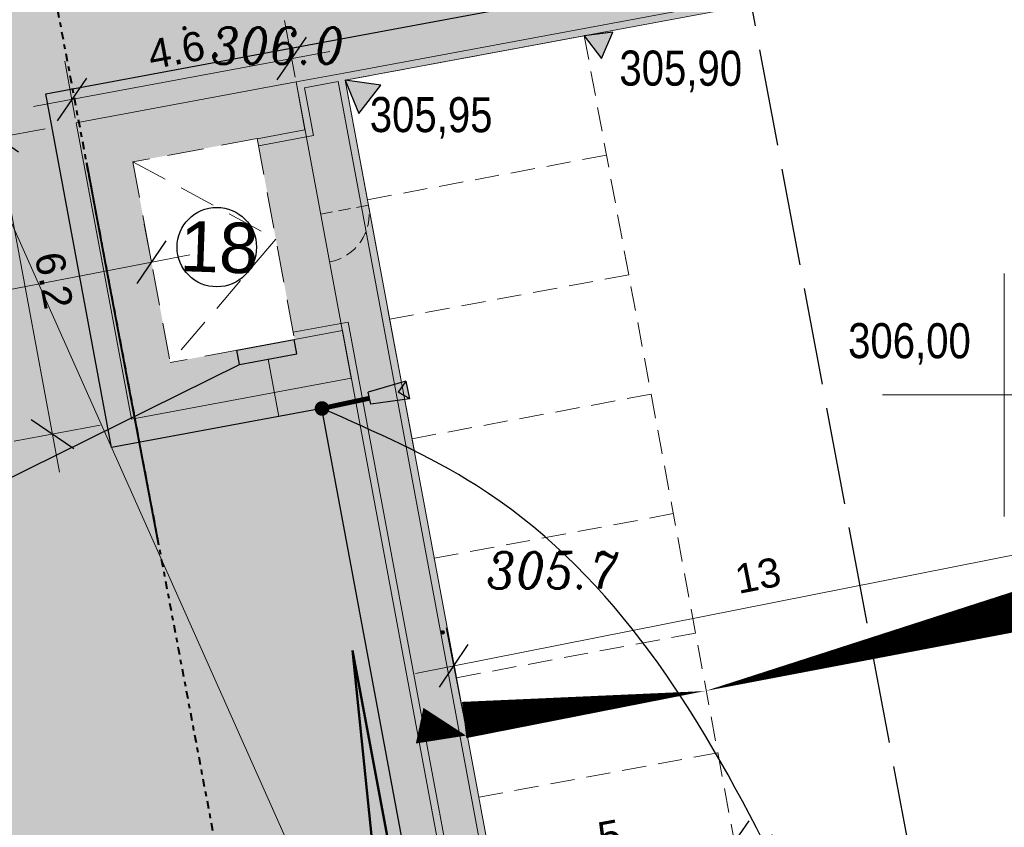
# Model space of a CAD drawing. Header units: metres. Extents: x 779 to 7046, y -512 to 9570.
# Tile 231 of 256: x 2172 to 2192, y 233 to 249. Entities that reach past the tile are written whole.
import ezdxf

# ---------------------------------------------------------------- set-up
doc = ezdxf.new("R2010")
doc.units = ezdxf.units.M
for name, pattern in [('( Dashed )', [0.75, 0.5, -0.25]), ('2.0_0.5', [2.5, 2, -0.5]), ('CIĄGłA', [0]), ('DASHED', [0.75, 0.5, -0.25]), ('DASHEDX2', [38.1, 25.4, -12.7]), ('DGN Style 4', [0.3202, 0.16, -0.08, 0.0002, -0.08])]:
    doc.linetypes.add(name, pattern=pattern)
for name, color, linetype, lineweight in [('219-działka ewidencyjna', 7, 'Continuous', 0), ('_a_obiekty', 250, 'Continuous', 30), ('AGP1_HATCH', 7, 'Continuous', 5), ('AGP1_KRAWEZNIKI', 250, 'Continuous', 20), ('AGP1_KRAWEZNIKI GRUBOŚCI', 7, 'Continuous', 9), ('AGP1_KRAWEZNIKI NOWE', 7, 'Continuous', 30), ('AGP1_OPISY', 7, 'Continuous', 13), ('AGP1_WYMIARY', 7, 'Continuous', 15), ('Instalacje elektryczne', 1, 'Continuous', 20), ('MPZP', 7, 'Continuous', 0), ('RTPW01', 253, 'Continuous', 0), ('Sekcje', 7, 'Continuous', 0), ('zz-drogi', 7, 'Continuous', 40), ('zz-skarpy', 92, 'Continuous', 50)]:
    doc.layers.add(name, color=color, linetype=linetype, lineweight=lineweight)
for name, color, linetype in [('IE_kable ziemne', 240, 'Continuous'), ('IE_kanalizacja słaboprądowa', 6, 'Continuous'), ('WYMIARY', 9, 'Continuous'), ('zz-odwodnienie', 5, 'Continuous')]:
    doc.layers.add(name, color=color, linetype=linetype)
doc.styles.add('ARIAL', font='arial.ttf')
doc.styles.get("Standard").update_dxf_attribs({"font": 'arial.ttf'})
doc.styles.add('Style-ITALIC_1250', font='ITALIC_1250.shx')
doc.linetypes.add('OGRODZENIE1', pattern='A,6.35,-2.54,[133,ltypeshp.shx,S=2.54,R=0,X=-2.54,Y=0],-2.54,25.4', length=36.83)
doc.dimstyles.new('PZT M', dxfattribs={"dimtxt": 0.6, "dimasz": 0.75, "dimexe": 0.8, "dimexo": 0.1, "dimgap": 0.3, "dimtad": 1, "dimdsep": 46, "dimtxsty": 'ARIAL', "dimblk": 'OBLIQUE', "dimcen": 0.9, "dimdle": 0.8, "dimclrd": 7, "dimclre": 256, "dimclrt": 7, "dimadec": 0, "dimazin": 0, "dimtfac": 1, "dimtmove": 2, "dimatfit": 3, "dimldrblk": 'ARCHTICK', "dimfxl": 1, "dimfxlon": 1, "dimtolj": 1, "dimtzin": 0, "dimlwd": 20, "dimlwe": 20, "dimarcsym": 0})

# ---------------------------------------------------------------- blocks, each defined once
blk = doc.blocks.new('RTPW01')
at = {"layer": 'RTPW01', "linetype": 'Continuous', "lineweight": 13, "true_color": 0x939598}
h = blk.add_hatch(color=252, dxfattribs=at)
edge = h.paths.add_edge_path()
edge.add_arc((0, 0), 0.045, 0, 360)
blk = doc.blocks.new('PZT MDCP podkład')
at = {"layer": '219-działka ewidencyjna', "color": 252, "linetype": 'Continuous', "lineweight": 13, "true_color": 0x939598, "flags": 128}
blk.add_lwpolyline([(2102.666, 125.666), (2122.376, 81.446)], dxfattribs=at)
at = {"layer": 'MPZP', "color": 252, "linetype": 'DGN Style 4', "lineweight": 40, "true_color": 0x939598, "flags": 128}
blk.add_lwpolyline([(2134.413, -13.933), (2127.576, 9.996), (2122.802, 37.892), (2105.951, 127.031)], dxfattribs=at)
at = {"layer": 'Sekcje', "color": 252, "linetype": 'Continuous', "lineweight": 13, "true_color": 0x939598}
for p, q in [((2126.136, 117.776), (2126.136, 112.776)), ((2123.636, 115.276), (2128.636, 115.276))]:
    blk.add_line(p, q, dxfattribs=at)
at = {"layer": 'RTPW01', "color": 252, "linetype": 'Continuous', "lineweight": 13, "true_color": 0x939598}
for p in [(2109.281, 122.818), (2114.593, 110.393)]:
    blk.add_blockref('RTPW01', p, dxfattribs=at)
at = {"layer": 'RTPW01', "color": 252, "linetype": 'Continuous', "lineweight": 13, "true_color": 0x939598, "style": 'Style-ITALIC_1250', "width": 0.9}
for s, p in [('306.0', (2109.822, 122.085)), ('305.7', (2115.493, 111.293))]:
    blk.add_text(s, height=0.75, dxfattribs=at).set_placement(p)
blk = doc.blocks.new('STACJA TRAFO')
at = {"layer": 'IE_kable ziemne', "color": 18, "linetype": '( Dashed )', "lineweight": 5, "ltscale": 1.5, "true_color": 0x000000}
for p, q in [((1721.32, 287.781), (1720.175, 285.447)), ((1721.32, 287.781), (1725.091, 285.931)), ((1720.175, 285.447), (1723.206, 286.856)), ((1723.206, 286.856), (1723.946, 283.597)), ((1725.091, 285.931), (1723.946, 283.597)), ((1720.175, 285.447), (1723.946, 283.597))]:
    blk.add_line(p, q, dxfattribs=at)
blk = doc.blocks.new('_Oblique')
at = {"color": 0, "linetype": 'ByBlock', "lineweight": 25}
blk.add_line((-0.5, -0.5), (0.5, 0.5), dxfattribs=at)
blk = doc.blocks.new('*D163')
at = {"layer": 'AGP1_WYMIARY', "color": 7, "linetype": 'CIĄGłA', "lineweight": 20, "transparency": 16777216}
for p, q in [((2187.338, 232.73), (2180.851, 231.512)), ((2186.551, 232.583), (2186.699, 231.796)), ((2181.637, 231.66), (2181.785, 230.874))]:
    blk.add_line(p, q, dxfattribs=at)
at = {"layer": 'Defpoints', "color": 0, "linetype": 'CIĄGłA', "transparency": 16777216}
for p in [(2186.551, 232.583), (2181.637, 231.66), (2181.637, 231.66)]:
    blk.add_point(p, dxfattribs=at)
at = {"layer": 'AGP1_WYMIARY', "color": 7, "linetype": 'CIĄGłA', "lineweight": 20, "transparency": 16777216, "xscale": 0.75, "yscale": 0.75, "zscale": 0.75}
for p, rotation in [((2186.551, 232.583), 10.63597723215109), ((2181.637, 231.66), 190.6359772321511)]:
    blk.add_blockref('_Oblique', p, dxfattribs=dict(at, rotation=rotation))
at = {"layer": 'AGP1_WYMIARY', "color": 7, "linetype": 'CIĄGłA', "lineweight": 20, "transparency": 16777216, "insert": (2183.983, 232.716), "char_height": 0.6, "attachment_point": 5, "rotation": 10.636, "style": 'ARIAL'}
blk.add_mtext('\\A1;5', dxfattribs=at)
blk = doc.blocks.new('_ArchTick')
at = {"layer": 'WYMIARY', "color": 0, "linetype": 'Continuous', "const_width": 0.15}
blk.add_lwpolyline([(-0.5, -0.5), (0.5, 0.5)], dxfattribs=at)
blk = doc.blocks.new('*D166')
at = {"layer": 'AGP1_WYMIARY', "color": 7, "linetype": 'CIĄGłA', "lineweight": 20, "transparency": 16777216}
for p, q in [((2193.723, 237.752), (2193.373, 239.517)), ((2179.991, 236.05), (2194.313, 238.888)), ((2180.97, 235.224), (2180.62, 236.99))]:
    blk.add_line(p, q, dxfattribs=at)
at = {"layer": 'Defpoints', "color": 0, "linetype": 'CIĄGłA', "transparency": 16777216}
for p in [(2193.528, 238.733), (2193.781, 237.458), (2181.028, 234.931)]:
    blk.add_point(p, dxfattribs=at)
at = {"layer": 'AGP1_WYMIARY', "color": 7, "linetype": 'CIĄGłA', "lineweight": 20, "transparency": 16777216, "xscale": 0.75, "yscale": 0.75, "zscale": 0.75}
for p, rotation in [((2193.528, 238.733), 11.21033649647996), ((2180.775, 236.205), 191.21033649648)]:
    blk.add_blockref('_Oblique', p, dxfattribs=dict(at, rotation=rotation))
at = {"layer": 'AGP1_WYMIARY', "color": 7, "linetype": 'CIĄGłA', "lineweight": 20, "transparency": 16777216, "insert": (2187.034, 238.064), "char_height": 0.6, "attachment_point": 5, "rotation": 11.2103, "style": 'ARIAL'}
blk.add_mtext('\\A1;13', dxfattribs=at)
blk = doc.blocks.new('*D185')
at = {"layer": 'AGP1_WYMIARY', "color": 7, "linetype": 'CIĄGłA', "lineweight": 20, "transparency": 16777216}
for p, q in [((2177.518, 248.313), (2177.3, 249.483)), ((2178.233, 248.843), (2172.138, 247.708)), ((2172.996, 247.471), (2172.778, 248.641))]:
    blk.add_line(p, q, dxfattribs=at)
at = {"layer": 'Defpoints', "color": 0, "linetype": 'CIĄGłA', "transparency": 16777216}
for p in [(2177.536, 248.215), (2172.924, 247.854), (2173.014, 247.373)]:
    blk.add_point(p, dxfattribs=at)
at = {"layer": 'AGP1_WYMIARY', "color": 7, "linetype": 'CIĄGłA', "lineweight": 20, "transparency": 16777216, "xscale": 0.75, "yscale": 0.75, "zscale": 0.75}
for p, rotation in [((2177.447, 248.697), 10.55144480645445), ((2172.924, 247.854), 190.5514448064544)]:
    blk.add_blockref('_Oblique', p, dxfattribs=dict(at, rotation=rotation))
at = {"layer": 'AGP1_WYMIARY', "color": 7, "linetype": 'CIĄGłA', "lineweight": 20, "transparency": 16777216, "insert": (2175.075, 248.871), "char_height": 0.6, "attachment_point": 5, "rotation": 10.5514, "style": 'ARIAL'}
blk.add_mtext('\\A1;4.6', dxfattribs=at)
blk = doc.blocks.new('*D186')
at = {"layer": 'AGP1_WYMIARY', "color": 7, "linetype": 'CIĄGłA', "lineweight": 20, "transparency": 16777216}
for p, q in [((2171.245, 247.857), (2172.673, 240.189)), ((2172.375, 247.254), (2170.605, 246.924)), ((2173.51, 241.158), (2171.74, 240.829))]:
    blk.add_line(p, q, dxfattribs=at)
at = {"layer": 'Defpoints', "color": 0, "linetype": 'CIĄGłA', "transparency": 16777216}
for p in [(2173.014, 247.373), (2174.149, 241.278), (2172.527, 240.975)]:
    blk.add_point(p, dxfattribs=at)
at = {"layer": 'AGP1_WYMIARY', "color": 7, "linetype": 'CIĄGłA', "lineweight": 20, "transparency": 16777216, "xscale": 0.75, "yscale": 0.75, "zscale": 0.75}
for p, rotation in [((2171.391, 247.071), 100.5514448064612), ((2172.527, 240.975), 280.5514448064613)]:
    blk.add_blockref('_Oblique', p, dxfattribs=dict(at, rotation=rotation))
at = {"layer": 'AGP1_WYMIARY', "color": 7, "linetype": 'CIĄGłA', "lineweight": 20, "transparency": 16777216, "insert": (2172.555, 244.134), "char_height": 0.6, "attachment_point": 5, "rotation": 280.5514, "style": 'ARIAL'}
blk.add_mtext('\\A1;6.2', dxfattribs=at)
blk = doc.blocks.new('*D191')
at = {"layer": 'AGP1_WYMIARY', "color": 7, "linetype": 'CIĄGłA', "lineweight": 20, "transparency": 16777216}
for p, q in [((2174.565, 244.508), (2174.413, 245.294)), ((2175.35, 244.66), (2163.303, 242.333)), ((2164.088, 242.484), (2163.936, 243.27))]:
    blk.add_line(p, q, dxfattribs=at)
at = {"layer": 'Defpoints', "color": 0, "linetype": 'CIĄGłA', "transparency": 16777216}
for p in [(2174.565, 244.508), (2164.088, 242.484), (2164.088, 242.484)]:
    blk.add_point(p, dxfattribs=at)
at = {"layer": 'AGP1_WYMIARY', "color": 7, "linetype": 'CIĄGłA', "lineweight": 20, "transparency": 16777216, "xscale": 0.75, "yscale": 0.75, "zscale": 0.75}
for p, rotation in [((2174.565, 244.508), 10.93474482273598), ((2164.088, 242.484), 190.934744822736)]:
    blk.add_blockref('_Oblique', p, dxfattribs=dict(at, rotation=rotation))
at = {"layer": 'AGP1_WYMIARY', "color": 7, "linetype": 'CIĄGłA', "lineweight": 20, "transparency": 16777216, "insert": (2169.212, 244.092), "char_height": 0.6, "attachment_point": 5, "rotation": 10.9347, "style": 'ARIAL'}
blk.add_mtext('\\A1;10.67', dxfattribs=at)
blk = doc.blocks.new('ZMIANY STUDZIENKA ZLEWOWA - INSTALACJE ELEKTRYCZNE')
at = {"layer": 'IE_kable ziemne'}
for p, q in [((2809.91, 242.384), (2811.089, 242.604)), ((2811.144, 242.309), (2811.089, 242.604)), ((2809.965, 242.09), (2809.91, 242.384)), ((2809.965, 242.09), (2811.144, 242.309)), ((2813.38, 241.748), (2812.61, 241.517)), ((2813.38, 241.748), (2813.224, 241.522)), ((2813.459, 241.381), (2812.663, 241.274)), ((2813.459, 241.381), (2813.224, 241.522))]:
    blk.add_line(p, q, dxfattribs=at)
at = {"layer": 'IE_kable ziemne', "linetype": 'CIĄGłA', "lineweight": 5}
blk.add_line((2810.554, 242.199), (2810.774, 241.02), dxfattribs=at)
at = {"layer": 'IE_kable ziemne', "color": 4}
blk.add_line((2793.878, 234.131), (2809.965, 242.09), dxfattribs=at)
blk.add_line((2793.878, 234.131), (2809.965, 242.09), dxfattribs=at)
at = {"layer": 'IE_kable ziemne'}
for points in [[(2811.975, 248.771), (2827.753, 251.71)], [(2814.805, 224.296), (2811.659, 241.185), (2807.333, 240.379), (2805.978, 247.654), (2811.975, 248.771)], [(2814.805, 224.296), (2811.659, 241.185), (2807.333, 240.379), (2805.978, 247.654), (2811.975, 248.771)], [(2813.38, 241.748), (2813.459, 241.381)], [(2812.663, 241.274), (2812.61, 241.517)]]:
    blk.add_lwpolyline(points, dxfattribs=at)
at = {"layer": 'IE_kable ziemne', "const_width": 0.1}
blk.add_lwpolyline([(2811.659, 241.185), (2812.636, 241.395)], dxfattribs=at)
at = {"layer": 'IE_kable ziemne', "const_width": 0.15}
blk.add_lwpolyline([(2811.586, 241.169, 1), (2811.732, 241.2, 1)], format="xyb", close=True, dxfattribs=at)
at = {"layer": 'IE_kable ziemne'}
for points in [[(2809.965, 242.09), (2809.91, 242.384), (2811.144, 242.309), (2811.089, 242.604)], [(2813.459, 241.381), (2813.224, 241.522), (2813.38, 241.748)]]:
    blk.add_solid(points, dxfattribs=at)
at = {"layer": 'IE_kanalizacja słaboprądowa', "color": 6}
blk.add_spline([(2832.397, 214.698), (2825.221, 223.282), (2814.836, 239.599), (2811.659, 241.185)], degree=3, dxfattribs=at)
blk = doc.blocks.new('d_rzędna')
at = {"layer": 'zz-odwodnienie'}
blk.add_hatch(color=0, dxfattribs=at).paths.add_polyline_path([(0, 0), (0.369, 0.639), (-0.369, 0.639)])
at = {"layer": 'zz-odwodnienie', "color": 0}
for p, q in [((-0.369, 0.639), (0, 0)), ((0.369, 0.639), (-0.369, 0.639)), ((-0.369, 0.639), (0, 0)), ((0.369, 0.639), (-0.369, 0.639)), ((0, 0), (0.369, 0.639)), ((0, 0), (0.369, 0.639))]:
    blk.add_line(p, q, dxfattribs=at)
blk = doc.blocks.new('RZEDNE MODNLICA 20241108')
at = {"layer": 'zz-odwodnienie'}
for points in [[(2193.737, 237.678, 1, 0, 0), (2185.947, 235.687, 0, 0, 0)], [(2180.992, 235.092, 0.75, 0, 0), (2185.947, 235.687, 0, 0, 0)], [(2180.077, 234.975, 0.75, 0, 0), (2181.031, 234.772, 0, 0, 0)]]:
    blk.add_lwpolyline(points, format="xyseb", dxfattribs=at)
at = {"layer": 'zz-odwodnienie', "xscale": 0.8, "yscale": 0.8, "zscale": 0.8, "rotation": 247.0793495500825}
blk.add_blockref('d_rzędna', (2183.462, 249.167), dxfattribs=at)
at = {"layer": 'zz-odwodnienie', "rotation": 232.3539467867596}
blk.add_blockref('d_rzędna', (2178.547, 248.251), dxfattribs=at)
at = {"layer": 'zz-odwodnienie', "char_height": 0.72, "width": 4.62727, "attachment_point": 1, "rotation": 359.8901}
for s, insert in [('{\\fArial Narrow|b0|i0|c238|p34;305,90}', (2184.186, 248.862)), ('{\\fArial Narrow|b0|i0|c238|p34;305,95}', (2179.053, 247.906)), ('{\\fArial Narrow|b0|i0|c238|p34;306,00}', (2188.89, 243.256))]:
    blk.add_mtext(s, dxfattribs=dict(at, insert=insert))
blk = doc.blocks.new('PRZEKRÓJ TERENU OPIS PZT')
at = {"color": 18, "linetype": '2.0_0.5', "true_color": 0x000000}
blk.add_lwpolyline([(2696.459, 9.36), (2736.515, 9.36), (2736.514, 14.237), (2764.724, 14.188), (2764.726, 9.311), (2854.774, 9.36)], dxfattribs=at)
blk = doc.blocks.new('SKARPA MODLNICA')
at = {"layer": 'zz-skarpy'}
for p, q in [((1742.213, 238.977), (1746.922, 213.699)), ((1743.467, 226.783), (1742.213, 238.977))]:
    blk.add_line(p, q, dxfattribs=at)

msp = doc.modelspace()

# ---------------------------------------------------------------- hatches: boundary and pattern name
at = {"layer": 'AGP1_HATCH', "lineweight": 15, "transparency": 33554625}
h = msp.add_hatch(dxfattribs=at)
h.set_pattern_fill('GRASS', color=64, scale=0.02, angle=24.6109)
h.set_pattern_definition([(114.610929, (462.9081, 0), (-0.47617302, 0.17698378), [0.09525, -0.62317049]), (69.61093, (462.9081, 0), (-0.47617302, 0.17698378), [0.09525, -0.41275]), (159.61093, (462.9081, 0), (-0.17698378, -0.47617302), [0.09525, -0.41275])])
edge = h.paths.add_edge_path()
edge.add_line((2201.155, 263.588), (2187.755, 258.884))
edge.add_line((2187.755, 258.884), (2189.333, 250.413))
edge.add_line((2189.333, 250.413), (2200.149, 252.427))
edge.add_line((2200.149, 252.427), (2200.649, 252.52))
edge.add_arc((2201.59, 247.457), 5.15, 21.5178, 100.535, ccw=False)
edge.add_line((2206.381, 249.346), (2206.676, 248.599))
edge.add_line((2206.676, 248.599), (2210.151, 239.785))
edge.add_line((2210.151, 239.785), (2213.734, 230.696))
edge.add_line((2213.734, 230.696), (2217.79, 220.411))
edge.add_line((2217.79, 220.411), (2215.443, 228.679))
edge.add_line((2215.443, 228.679), (2207.465, 248.918))
edge.add_line((2207.465, 248.918), (2201.155, 263.588))
h.paths.add_polyline_path([(2193.681, 159.168), (2194.272, 155.86), (2190.669, 155.216), (2190.078, 158.524)], flags=16)
h.paths.add_polyline_path([(2174.949, 242.444), (2174.18, 246.573), (2176.736, 247.049), (2177.505, 242.92)], flags=16)
h.paths.add_polyline_path([(2213.207, 155.262), (2212.586, 156.801), (2213.476, 157.161), (2214.097, 155.621)], flags=16)
h.paths.add_polyline_path([(2224.99, 196.349), (2224.672, 197.978), (2225.614, 198.162), (2225.932, 196.533)], flags=16)
edge = h.paths.add_edge_path()
edge.add_line((2222.136, 154.634), (2223.664, 154.456))
edge.add_line((2223.664, 154.456), (2227.521, 153.359))
edge.add_line((2227.521, 153.359), (2233.308, 151.191))
edge.add_line((2233.308, 151.191), (2237.862, 147.79))
edge.add_line((2237.862, 147.79), (2239.041, 146.988))
edge.add_line((2239.041, 146.988), (2233.605, 169.638))
edge.add_line((2233.605, 169.638), (2228.175, 191.748))
edge.add_line((2228.175, 191.748), (2222.495, 209.518))
edge.add_line((2222.495, 209.518), (2217.355, 223.828))
edge.add_line((2217.355, 223.828), (2215.443, 228.679))
edge.add_line((2215.443, 228.679), (2217.79, 220.411))
edge.add_line((2217.79, 220.411), (2221.381, 210.369))
edge.add_line((2221.381, 210.369), (2223.235, 204.292))
edge.add_line((2223.235, 204.292), (2230.776, 165.68))
edge.add_line((2230.776, 165.68), (2220.625, 163.698))
edge.add_line((2220.625, 163.698), (2220.928, 162.147))
edge.add_line((2220.928, 162.147), (2218.298, 161.633))
edge.add_line((2218.298, 161.633), (2217.995, 163.183))
edge.add_line((2217.995, 163.183), (2213.824, 162.368))
edge.add_arc((2214.562, 158.59), 3.85, 101.056, 197.8899)
edge.add_line((2210.898, 157.407), (2211.273, 156.245))
edge.add_arc((2213.414, 156.851), 2.225, 195.8025, 221.5125)
edge.add_arc((2213.798, 156.777), 2.483, 214.3489, 282.1039)
edge.add_line((2214.319, 154.35), (2219.145, 156.298))
edge.add_line((2219.145, 156.298), (2222.136, 154.634))
edge = h.paths.add_edge_path()
edge.add_line((2182.307, 222.606), (2181.363, 222.43))
edge.add_line((2181.363, 222.43), (2181.059, 224.062))
edge.add_line((2181.059, 224.062), (2182.003, 224.238))
edge.add_line((2182.003, 224.238), (2178.489, 243.103))
edge.add_line((2178.489, 243.103), (2177.505, 242.92))
edge.add_line((2177.505, 242.92), (2176.736, 247.049))
edge.add_line((2176.736, 247.049), (2177.719, 247.232))
edge.add_line((2177.719, 247.232), (2177.536, 248.215))
edge.add_line((2177.536, 248.215), (2178.519, 248.398))
edge.add_line((2178.519, 248.398), (2189.329, 250.412))
edge.add_line((2189.329, 250.412), (2187.755, 258.884))
edge.add_line((2187.755, 258.884), (2168.625, 252.168))
edge.add_line((2168.625, 252.168), (2167.595, 251.808))
edge.add_line((2167.595, 251.808), (2162.625, 250.058))
edge.add_line((2162.625, 250.058), (2166.545, 229.768))
edge.add_line((2166.545, 229.768), (2169.935, 212.288))
edge.add_line((2169.935, 212.288), (2178.195, 169.718))
edge.add_line((2178.195, 169.718), (2182.565, 169.808))
edge.add_line((2182.565, 169.808), (2182.575, 166.618))
edge.add_line((2182.575, 166.618), (2179.045, 166.538))
edge.add_line((2179.045, 166.538), (2179.735, 164.398))
edge.add_line((2179.735, 164.398), (2185.555, 147.408))
edge.add_line((2185.555, 147.408), (2190.115, 144.698))
edge.add_line((2190.115, 144.698), (2195.595, 146.798))
edge.add_line((2195.595, 146.798), (2198.507, 147.966))
edge.add_arc((2192.413, 155.942), 10.037, 307.382, 339.7888)
edge.add_arc((2172.677, 161.116), 30.409, 343.4897, 347.8328)
edge.add_arc((2184.654, 158.295), 18.108, 348.5707, 353.3645)
edge.add_arc((2197.523, 156.519), 5.127, 356.4696, 372.8519)
edge.add_line((2202.522, 157.659), (2201.35, 163.382))
edge.add_line((2201.35, 163.382), (2197.98, 176.763))
edge.add_arc((2195.216, 176.067), 2.85, 14.1339, 55.5514)
edge.add_line((2196.828, 178.417), (2193.551, 180.665))
edge.add_arc((2195.333, 183.263), 3.15, 190.5514, 235.5514, ccw=False)
edge.add_line((2192.236, 182.686), (2191.95, 184.222))
edge.add_line((2191.95, 184.222), (2189.099, 183.691))
edge.add_line((2189.099, 183.691), (2188.039, 189.393))
edge.add_line((2188.039, 189.393), (2190.888, 189.924))
edge.add_line((2190.888, 189.924), (2190.534, 191.826))
edge.add_arc((2193.631, 192.403), 3.15, 154.457, 190.5468, ccw=False)
edge.add_line((2190.789, 193.761), (2192.599, 197.548))
edge.add_arc((2191.651, 198.001), 1.05, 334.457, 381.532)
edge.add_line((2192.628, 198.386), (2185.882, 197.13))
edge.add_line((2185.882, 197.13), (2183.725, 208.711))
edge.add_line((2183.725, 208.711), (2184.856, 208.921))
edge.add_line((2184.856, 208.921), (2182.307, 222.606))
at = {"layer": 'AGP1_HATCH', "true_color": 0x636466, "transparency": 33554477}
h = msp.add_hatch(color=251, dxfattribs=at)
h.dxf.hatch_style = 1
edge = h.paths.add_edge_path()
edge.add_arc((2213.798, 156.777), 2.633, 240.8317, 270.2907, ccw=False)
edge.add_arc((2214.308, 157.336), 3.373, 200.4117, 237.8983, ccw=False)
edge.add_arc((2368.544, 207.963), 165.704, 197.78063, 198.21758, ccw=False)
edge.add_arc((2214.562, 158.59), 4, 101.056, 197.8899, ccw=False)
edge.add_line((2213.795, 162.516), (2230.604, 165.8))
edge.add_line((2230.604, 165.8), (2223.088, 204.263))
edge.add_line((2223.088, 204.263), (2221.238, 210.325))
edge.add_line((2221.238, 210.325), (2217.65, 220.356))
edge.add_line((2217.65, 220.356), (2210.524, 238.431))
edge.add_line((2210.524, 238.431), (2206.575, 248.445))
edge.add_line((2206.575, 248.445), (2206.242, 249.291))
edge.add_arc((2201.59, 247.456), 5.001, 21.5279, 100.5413)
edge.add_line((2200.675, 252.373), (2200.542, 252.348))
edge.add_line((2200.542, 252.348), (2178.547, 248.251))
edge.add_line((2178.547, 248.251), (2187.813, 198.507))
edge.add_line((2187.813, 198.507), (2191.516, 199.196))
edge.add_arc((2191.648, 198.001), 1.203, -25.4617, 96.3118, ccw=False)
edge.add_line((2192.734, 197.484), (2190.924, 193.696))
edge.add_arc((2193.631, 192.403), 3, 154.457, 190.5468)
edge.add_line((2190.681, 191.853), (2191.155, 189.312))
edge.add_line((2191.155, 189.312), (2192.384, 182.714))
edge.add_arc((2195.333, 183.263), 3, 190.5514, 235.5514)
edge.add_line((2193.636, 180.789), (2196.913, 178.541))
edge.add_arc((2195.216, 176.067), 3, 14.1339, 55.5514, ccw=False)
edge.add_line((2198.125, 176.8), (2201.495, 163.418))
edge.add_line((2201.495, 163.418), (2202.64, 157.832))
edge.add_arc((2197.425, 156.528), 5.375, -3.7327, 14.0418, ccw=False)
edge.add_arc((2184.659, 158.295), 18.253, 344.7004, 353.3418, ccw=False)
edge.add_line((2202.265, 153.478), (2201.975, 152.428))
edge.add_arc((2192.413, 155.942), 10.187, 310.1754, 339.8225, ccw=False)
edge.add_line((2198.985, 148.158), (2198.507, 147.966))
edge.add_arc((2192.413, 155.942), 10.037, 307.382, 339.7888)
edge.add_arc((2172.677, 161.116), 30.409, 343.4897, 347.8328)
edge.add_arc((2184.654, 158.295), 18.108, 348.5707, 353.3645)
edge.add_arc((2197.523, 156.519), 5.127, 356.4696, 372.8519)
edge.add_line((2202.522, 157.659), (2201.35, 163.382))
edge.add_line((2201.35, 163.382), (2197.98, 176.763))
edge.add_arc((2195.216, 176.067), 2.85, 14.1339, 55.5514)
edge.add_line((2196.828, 178.417), (2193.551, 180.665))
edge.add_arc((2195.333, 183.263), 3.15, 190.5514, 235.5514, ccw=False)
edge.add_line((2192.236, 182.686), (2191.95, 184.222))
edge.add_line((2191.95, 184.222), (2189.1, 183.691))
edge.add_line((2189.1, 183.691), (2188.038, 189.393))
edge.add_line((2188.038, 189.393), (2190.888, 189.924))
edge.add_line((2190.888, 189.924), (2190.534, 191.826))
edge.add_arc((2193.631, 192.403), 3.15, 154.457, 190.5468, ccw=False)
edge.add_line((2190.789, 193.761), (2192.599, 197.548))
edge.add_arc((2191.651, 198.001), 1.05, 334.457, 381.532)
edge.add_line((2192.628, 198.386), (2185.882, 197.13))
edge.add_line((2185.882, 197.13), (2183.725, 208.711))
edge.add_line((2183.725, 208.711), (2184.856, 208.921))
edge.add_line((2184.856, 208.921), (2177.536, 248.215))
edge.add_line((2177.536, 248.215), (2178.519, 248.398))
edge.add_line((2178.519, 248.398), (2200.529, 252.498))
edge.add_line((2200.529, 252.498), (2200.649, 252.521))
edge.add_arc((2201.59, 247.457), 5.151, 21.5199, 100.5252, ccw=False)
edge.add_line((2206.381, 249.346), (2206.71, 248.512))
edge.add_line((2206.71, 248.512), (2210.67, 238.468))
edge.add_line((2210.67, 238.468), (2217.79, 220.411))
edge.add_line((2217.79, 220.411), (2221.381, 210.369))
edge.add_line((2221.381, 210.369), (2223.235, 204.292))
edge.add_line((2223.235, 204.292), (2230.776, 165.68))
edge.add_line((2230.776, 165.68), (2220.625, 163.698))
edge.add_line((2220.625, 163.698), (2220.928, 162.147))
edge.add_line((2220.928, 162.147), (2218.298, 161.633))
edge.add_line((2218.298, 161.633), (2217.995, 163.185))
edge.add_line((2217.995, 163.185), (2213.824, 162.368))
edge.add_arc((2214.537, 158.605), 3.831, 100.7302, 198.2157)
edge.add_line((2210.898, 157.407), (2211.273, 156.245))
edge.add_arc((2213.8, 157.062), 2.655, 197.9136, 219.4014)
edge.add_arc((2213.798, 156.777), 2.483, 214.3489, 282.1486)
edge.add_line((2214.321, 154.35), (2213.812, 154.144))
h = msp.add_hatch(color=251, dxfattribs=at)
h.dxf.hatch_style = 1
h.paths.add_polyline_path([(2177.719, 247.232), (2176.736, 247.049), (2177.505, 242.92), (2178.489, 243.103)])

# ---------------------------------------------------------------- linework, layer by layer
at = {"color": 18, "linetype": 'DASHED', "lineweight": 13, "true_color": 0x000000}
for points in [[(2178.547, 248.251), (2183.462, 249.167), (2192.728, 199.422), (2187.813, 198.507), (2182.63, 226.328)], [(2183.92, 246.709), (2179.005, 245.793)], [(2184.378, 244.251), (2179.462, 243.336)], [(2184.836, 241.793), (2179.92, 240.878)], [(2185.294, 239.336), (2180.378, 238.42)], [(2185.751, 236.878), (2180.836, 235.962)], [(2186.209, 234.42), (2181.294, 233.505)]]:
    msp.add_lwpolyline(points, dxfattribs=at)
at = {"color": 18, "linetype": 'CIĄGłA', "lineweight": 5, "true_color": 0x000000}
msp.add_lwpolyline([(2178.399, 248.223), (2177.711, 248.095)], dxfattribs=at)
at = {"color": 18, "linetype": 'DASHED', "lineweight": 18, "ltscale": 0.5, "true_color": 0x000000}
msp.add_lwpolyline([(2178.042, 245.499), (2179.025, 245.682)], dxfattribs=at)
at = {"color": 5, "linetype": 'DASHEDX2', "lineweight": 13, "ltscale": 0.1}
msp.add_circle((2180.533, 219.695), 70, dxfattribs=at)
at = {"color": 18, "linetype": 'DASHED', "lineweight": 18, "ltscale": 0.5, "true_color": 0x000000}
msp.add_arc((2178.042, 245.499), 1, 280.5514, 10.5458, dxfattribs=at)
at = {"layer": '_a_obiekty', "color": 18, "linetype": 'OGRODZENIE1', "lineweight": 15, "ltscale": 0.03, "true_color": 0x000000}
msp.add_lwpolyline([(2177.536, 248.215), (2178.672, 242.12), (2174.149, 241.278), (2173.014, 247.373)], close=True, dxfattribs=at)
at = {"layer": 'AGP1_KRAWEZNIKI', "color": 18, "linetype": 'CIĄGłA', "true_color": 0x000000}
for points in [[(2200.647, 252.52), (2178.519, 248.398), (2177.536, 248.215), (2177.719, 247.232), (2176.736, 247.049)], [(2177.505, 242.92), (2178.489, 243.103), (2184.856, 208.921), (2183.725, 208.711), (2185.882, 197.13), (2192.628, 198.386)]]:
    msp.add_lwpolyline(points, dxfattribs=at)
for points in [[(2200.435, 252.328), (2178.547, 248.251), (2182.411, 227.508), (2185.753, 228.13, -0.414214), (2186.453, 227.65), (2186.453, 227.65, -0.414214), (2185.973, 226.951), (2182.63, 226.328), (2187.813, 198.507), (2191.432, 199.181, -0.613368), (2192.734, 197.484), (2190.924, 193.696, 0.158786), (2190.681, 191.853), (2191.036, 189.951, -0.003656), (2191.155, 189.312), (2192.384, 182.714, 0.198912), (2193.636, 180.789), (2196.913, 178.541, -0.182711), (2198.125, 176.8), (2200.997, 165.395)], [(2178.399, 248.223), (2182.291, 227.333), (2185.781, 227.983, -0.414214), (2186.305, 227.623, -0.414214), (2185.945, 227.098), (2182.455, 226.448), (2187.693, 198.332), (2191.459, 199.033, -0.613368), (2192.599, 197.548), (2190.789, 193.761, 0.158786), (2190.534, 191.826), (2190.888, 189.924), (2188.039, 189.393), (2189.099, 183.691), (2191.95, 184.222), (2192.236, 182.686, 0.198912), (2193.551, 180.665), (2196.828, 178.417, -0.182711), (2197.98, 176.763), (2200.828, 165.453)]]:
    msp.add_lwpolyline(points, format="xyb", dxfattribs=at)
at = {"layer": 'AGP1_KRAWEZNIKI GRUBOŚCI', "color": 18, "linetype": 'CIĄGłA', "true_color": 0x000000}
for points in [[(2178.399, 248.223), (2177.711, 248.095), (2177.894, 247.112), (2176.764, 246.901)], [(2177.478, 243.067), (2178.609, 243.278), (2185.03, 208.801), (2183.9, 208.591), (2186.002, 197.305), (2192.56, 198.526)]]:
    msp.add_lwpolyline(points, dxfattribs=at)
at = {"layer": 'AGP1_KRAWEZNIKI NOWE', "lineweight": 15}
for points in [[(2179.206, 244.712), (2178.547, 248.251), (2183.462, 249.167)], [(2179.975, 240.583), (2179.426, 243.532)]]:
    msp.add_lwpolyline(points, dxfattribs=at)
at = {"layer": 'AGP1_OPISY', "linetype": 'Continuous', "lineweight": 30}
msp.add_circle((2175.905, 244.818), 0.817, dxfattribs=at)
at = {"layer": 'MPZP', "color": 202, "linetype": 'DGN Style 4', "lineweight": 40, "ltscale": 50, "true_color": 0x8a2be2, "flags": 128}
msp.add_lwpolyline([(2200.372, 112.569), (2193.535, 136.498), (2193.105, 139.012), (2192.746, 141.11), (2192.059, 145.119), (2190.677, 153.194), (2189.38, 160.777), (2188.761, 164.393), (2187.435, 171.408), (2186.914, 174.16), (2185.885, 179.605), (2185.166, 183.409), (2184.596, 186.421), (2183.438, 192.55), (2182.811, 195.867), (2181.653, 201.992), (2180.562, 207.762), (2179.674, 212.458), (2178.869, 216.72), (2178.09, 220.841), (2177.235, 225.363), (2175.348, 235.346), (2173.578, 244.708), (2171.611, 255.222), (2170.809, 259.749), (2167.877, 276.315)], dxfattribs=at)

# ---------------------------------------------------------------- block references
at = {"color": 18, "linetype": 'CIĄGłA', "lineweight": 5, "true_color": 0x000000}
msp.add_blockref('PZT MDCP podkład', (65.959, 126.502), dxfattribs=at)
at = {"color": 18, "linetype": 'CIĄGłA', "lineweight": 5, "true_color": 0x000000, "rotation": 306.6858436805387}
msp.add_blockref('STACJA TRAFO', (917.595, 1455.488), dxfattribs=at)
at = {"layer": 'Instalacje elektryczne', "color": 18, "linetype": 'CIĄGłA', "lineweight": 5, "true_color": 0x000000}
msp.add_blockref('ZMIANY STUDZIENKA ZLEWOWA - INSTALACJE ELEKTRYCZNE', (-633.59, 0.315), dxfattribs=at)
at = {"layer": 'zz-drogi'}
msp.add_blockref('RZEDNE MODNLICA 20241108', (0, 0), dxfattribs=at)

# ---------------------------------------------------------------- texts
at = {"layer": 'AGP1_OPISY', "linetype": 'Continuous', "lineweight": 30, "insert": (2175.168, 245.362), "char_height": 1.0368, "width": 0.84164, "attachment_point": 1, "rotation": 358.0606, "style": 'ARIAL'}
msp.add_mtext('18', dxfattribs=at)

# ---------------------------------------------------------------- next in the draw order: block references
at = {"color": 18, "linetype": 'CIĄGłA', "lineweight": 5, "true_color": 0x000000, "rotation": 100.5600011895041}
msp.add_blockref('PRZEKRÓJ TERENU OPIS PZT', (2712.923, -2520.887), dxfattribs=at)

# ---------------------------------------------------------------- next in the draw order: block references
at = {"linetype": 'CIĄGłA'}
msp.add_blockref('SKARPA MODLNICA', (436.484, -2.455), dxfattribs=at)

# ---------------------------------------------------------------- next in the draw order: dimensions: what is measured, and where the dimension line sits
at = {"layer": 'AGP1_WYMIARY', "linetype": 'CIĄGłA', "lineweight": 20}
for p1, p2, distance, picture, middle in [((2177.536, 248.215), (2173.014, 247.373), -0.49, '*D185', (2175.075, 248.871)), ((2173.014, 247.373), (2174.149, 241.278), -1.651, '*D186', (2172.555, 244.134)), ((2174.565, 244.508), (2164.088, 242.484), 0, '*D191', (2169.212, 244.092)), ((2181.028, 234.931), (2193.781, 237.458), 1.299, '*D166', (2187.034, 238.064)), ((2186.551, 232.583), (2181.637, 231.66), 0, '*D163', (2183.983, 232.716))]:
    dim = msp.add_aligned_dim(p1=p1, p2=p2, distance=distance, dimstyle='PZT M', override={"dimscale": 1, "dimasz": 0.75, "dimclre": 7, "dimlwd": 20, "dimlwe": 20}, dxfattribs=at)
    dim.commit()
    dim.dimension.update_dxf_attribs({"geometry": picture, "text_midpoint": middle})

doc.saveas('drawing.dxf')
